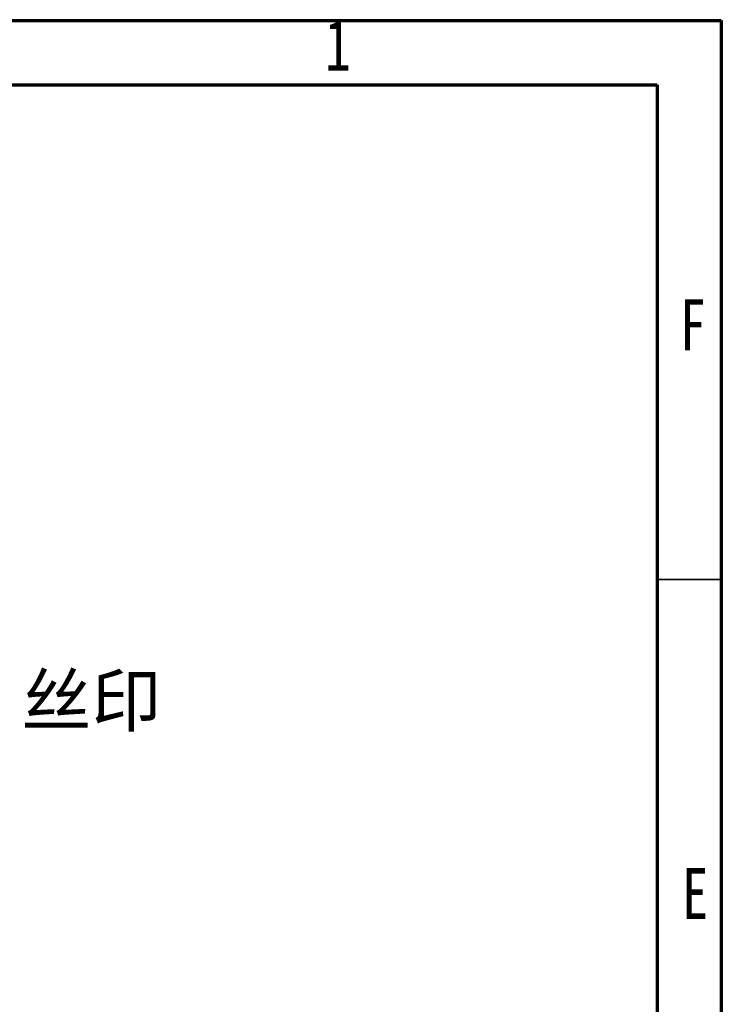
# Model space of a CAD drawing. Header units: millimetres. Extents: x 1643 to 1853, y 2203 to 2490.
# Tile 31 of 31: x 1798 to 1853, y 2413 to 2490. Entities that reach past the tile are written whole.
import ezdxf

# ---------------------------------------------------------------- set-up
doc = ezdxf.new("R2010")
doc.units = ezdxf.units.MM
doc.styles.add('SLDTEXTSTYLE2', font='TXT', dxfattribs={"width": 0.75})
doc.styles.add('黑体高度4mm', font='simhei.ttf', dxfattribs={"height": 4})

msp = doc.modelspace()

# ---------------------------------------------------------------- linework, layer by layer
at = {"color": 7, "linetype": 'Continuous', "lineweight": 70}
for p, q in [((1642.9605, 2489.7156), (1852.9605, 2489.7156)), ((1852.9605, 2489.7156), (1852.9605, 2202.7156)), ((1647.9605, 2484.7156), (1847.9605, 2484.7156)), ((1847.9605, 2484.7156), (1847.9605, 2207.7156))]:
    msp.add_line(p, q, dxfattribs=at)
at = {"color": 7, "linetype": 'Continuous', "lineweight": 35}
msp.add_line((1847.9605, 2446.2156), (1852.9605, 2446.2156), dxfattribs=at)

# ---------------------------------------------------------------- texts
at = {"color": 7, "linetype": 'Continuous', "lineweight": 0, "char_height": 3.9687, "attachment_point": 2, "style": 'SLDTEXTSTYLE2'}
for s, insert in [('1', (1823.1258, 2489.7757)), ('F', (1850.7499, 2468.0257)), ('E', (1850.9359, 2423.7757))]:
    msp.add_mtext(s, dxfattribs=dict(at, insert=insert))
at = {"insert": (1798.4864, 2438.8122), "char_height": 4, "attachment_point": 1, "style": '黑体高度4mm'}
msp.add_mtext_dynamic_manual_height_columns('丝印', width=17.717617, gutter_width=20, heights=[0], dxfattribs=at)

doc.saveas('drawing.dxf')
